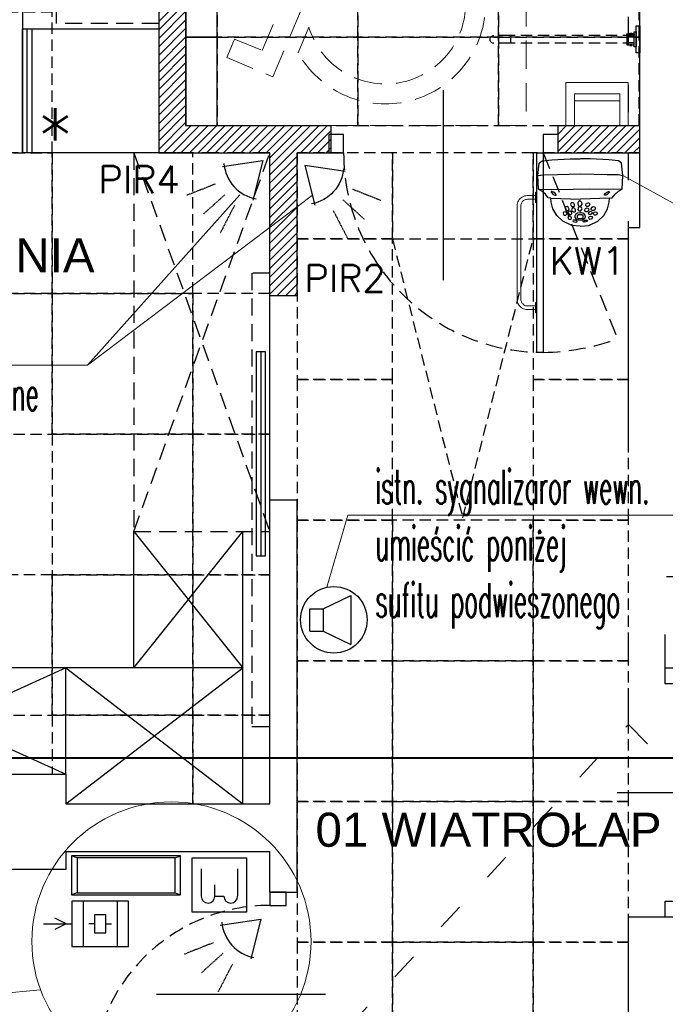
# Model space of a CAD drawing. Header units: millimetres. Extents: x 19325 to 32410, y -4876 to 2807.
# Tile 64 of 72: x 24634 to 24918, y -2916 to -2482. Entities that reach past the tile are written whole.
import ezdxf
from ezdxf import colors
from ezdxf.entities.mleader import LeaderData, LeaderLine
from ezdxf.enums import TextEntityAlignment as Align
from ezdxf.math import Vec2, Vec3

# ---------------------------------------------------------------- set-up
doc = ezdxf.new("R2010")
doc.units = ezdxf.units.MM
for name, pattern in [('ACAD_ISO03W100', [30, 12, -18]), ('DASHED', [0.75, 0.5, -0.25]), ('HIDDEN', [0.375, 0.25, -0.125]), ('VERDECKT', [0.375, 0.25, -0.125])]:
    doc.linetypes.add(name, pattern=pattern)
for name, color, linetype, lineweight in [('.WK_WODA_OPIS', 7, 'Continuous', 13), ('2E_CENTR', 40, 'Continuous', 30), ('2E_POZ', 40, 'Continuous', 30), ('2E_SWIETLOWKI', 40, 'Continuous', 30), ('2E_SYGKOM', 40, 'Continuous', 30), ('A_meble łazienka i kuchnia', 6, 'Continuous', 20), ('Avizio_CCTV', 1, 'Continuous', 30), ('e', 1, 'Continuous', 40)]:
    doc.layers.add(name, color=color, linetype=linetype, lineweight=lineweight)
for name, color, linetype in [('A_cienkL', 30, 'Continuous'), ('A_drzwi', 3, 'Continuous'), ('A_hatch', 8, 'Continuous'), ('A_meble', 6, 'Continuous'), ('A_meble kuchnia lazienka', 6, 'Continuous'), ('A_opis pom', 1, 'Continuous'), ('A_opis stolarki', 3, 'Continuous'), ('A_SC_MUROWANA_DZIAŁOWA', 42, 'Continuous'), ('a_sciany nowe', 2, 'Continuous'), ('A_SUFITY', 2, 'Continuous')]:
    doc.layers.add(name, color=color, linetype=linetype)
doc.styles.add('dar-styl', font='arial.ttf')
doc.styles.add('PITSIMP8', font='pitsimp8')
doc.styles.add('SIMPLEX', font='simplex.shx')
doc.styles.get("Standard").update_dxf_attribs({"font": 'arial.ttf'})
doc.styles.add('WYMIARY', font='romans.shx', dxfattribs={"width": 0.7})

# ---------------------------------------------------------------- blocks, each defined once
blk = doc.blocks.new('2DEL_432')
for p, q in [((-10, 0), (5, 10)), ((4.2, -9.47), (-10, 0)), ((5, -10), (4.3, -9.54))]:
    blk.add_line(p, q)
at = {"linetype": 'VERDECKT'}
for p, q in [((12.61, 6.36), (25.34, 11.14)), ((12.61, 0), (25.34, 0)), ((12.61, -6.36), (25.34, -11.14))]:
    blk.add_line(p, q, dxfattribs=at)
blk.add_arc((-10.42, 0), 17.54, 322.9796, 37.0204)
at = {"linetype": 'ByBlock', "style": 'PITSIMP8', "flags": 9}
for tag, p in [('VOLUMENSTROM', (-0.26, 0.02)), ('BEZEICHNUNG', (-0.26, 0.16)), ('RAUM/GRUPPE', (-0.26, 0.14)), ('DRUCK/-STUFE', (-0.26, 0)), ('POS.NR.G-LV', (-0.26, 0.12)), ('FABRIKAT', (-0.26, 0.1)), ('KENNUNG', (-0.26, 0.06)), ('LEISTUNG', (-0.26, 0.04)), ('TYP', (-0.26, 0.08)), ('SPANNUNG/FREQUENZ', (-0.26, -0.14)), ('TEMPERATUR', (-0.26, -0.08)), ('ANSCHLUSS', (-0.26, -0.02)), ('DREHZAHL', (-0.26, -0.1)), ('SCHUTZART', (-0.26, -0.12)), ('GROESSE', (-0.26, -0.04)), ('GEWICHT', (-0.26, -0.16)), ('DN', (-0.26, -0.06)), ('FREI', (-0.26, -0.18)), ('FREI', (-0.26, -0.2)), ('FREI', (-0.26, -0.22))]:
    blk.add_attdef(tag, text='', height=0.01, dxfattribs=at).set_placement(p, align=Align.MIDDLE)
blk = doc.blocks.new('2DEL_339')
for p, q in [((0, 6.25), (0, 3.12)), ((0, 3.75), (-0.62, 5)), ((0, 3.75), (0.62, 5)), ((-2.5, -3.12), (-2.5, 3.12)), ((-2.5, 3.12), (2.5, 3.12)), ((2.5, 3.12), (2.5, -3.12)), ((-2.5, 1.88), (2.5, 1.88)), ((0, 0.62), (0, 1.25)), ((-1, 0.62), (1, 0.62)), ((-1, -0.62), (-1, 0.62)), ((1, 0.62), (1, -0.62)), ((1, -0.62), (-1, -0.62)), ((0, -0.62), (0, -1.25)), ((-2.5, -1.88), (2.5, -1.88)), ((2.5, -3.12), (-2.5, -3.12))]:
    blk.add_line(p, q)
at = {"linetype": 'ByBlock', "style": 'PITSIMP8', "flags": 9}
for tag, p in [('VOLUMENSTROM', (-0.26, 0.02)), ('BEZEICHNUNG', (-0.26, 0.16)), ('RAUM/GRUPPE', (-0.26, 0.14)), ('DRUCK/-STUFE', (-0.26, 0)), ('POS.NR.G-LV', (-0.26, 0.12)), ('FABRIKAT', (-0.26, 0.1)), ('KENNUNG', (-0.26, 0.06)), ('LEISTUNG', (-0.26, 0.04)), ('TYP', (-0.26, 0.08)), ('SPANNUNG/FREQUENZ', (-0.26, -0.14)), ('TEMPERATUR', (-0.26, -0.08)), ('ANSCHLUSS', (-0.26, -0.02)), ('DREHZAHL', (-0.26, -0.1)), ('SCHUTZART', (-0.26, -0.12)), ('GROESSE', (-0.26, -0.04)), ('GEWICHT', (-0.26, -0.16)), ('DN', (-0.26, -0.06)), ('FREI', (-0.26, -0.18)), ('FREI', (-0.26, -0.2)), ('FREI', (-0.26, -0.22))]:
    blk.add_attdef(tag, text='', height=0.01, dxfattribs=at).set_placement(p, align=Align.MIDDLE)
blk = doc.blocks.new('2DEL1116')
for p, q in [((-0.5, 1), (-0.5, 0)), ((-0.45, 0.95), (-0.5, 1)), ((0.5, 1), (-0.5, 1)), ((0.45, 0.95), (0.5, 1)), ((0.5, 0), (0.5, 1)), ((-0.45, 0.95), (-0.45, 0.05)), ((0.45, 0.95), (-0.45, 0.95)), ((0.45, 0.05), (0.45, 0.95)), ((-0.45, 0.05), (-0.5, 0)), ((-0.5, 0), (0.5, 0)), ((-0.45, 0.05), (0.45, 0.05)), ((0.45, 0.05), (0.5, 0))]:
    blk.add_line(p, q)
at = {"linetype": 'ByBlock', "style": 'PITSIMP8', "flags": 9}
for tag, p in [('RAUM/GRUPPE', (-0.3046, 0.4609)), ('POS.NR.G-LV', (-0.3046, 0.4409)), ('KENNUNG', (-0.3046, 0.3809)), ('LEISTUNG', (-0.3046, 0.3609)), ('FABRIKAT', (-0.3046, 0.4209)), ('TYP', (-0.3046, 0.4009)), ('VOLUMENSTROM', (-0.3046, 0.3409)), ('DRUCK/-STUFE', (-0.3046, 0.3209)), ('ANSCHLUSS', (-0.3046, 0.3009)), ('GROESSE', (-0.3046, 0.2809)), ('SPANNUNG/FREQUENZ', (-0.3046, 0.1809)), ('TEMPERATUR', (-0.3046, 0.2409)), ('SCHUTZART', (-0.3046, 0.2009)), ('DREHZAHL', (-0.3046, 0.2209)), ('DN', (-0.3046, 0.2609)), ('GEWICHT', (-0.3046, 0.1609)), ('FREI', (-0.3046, 0.1409)), ('FREI', (-0.3046, 0.1209)), ('FREI', (-0.3046, 0.1009))]:
    blk.add_attdef(tag, text='', height=0.01, dxfattribs=at).set_placement(p, align=Align.MIDDLE)
blk = doc.blocks.new('2DEL_153')
for p, q in [((-0.833, 0.748), (-0.833, -0.521)), ((0.833, 0.748), (0.833, -0.521)), ((-0.208, -0.521), (-0.208, 0)), ((-0.195, -0.521), (0.208, -0.521))]:
    blk.add_line(p, q)
blk.add_lwpolyline([(-1.25, 1.25), (1.25, 1.25), (1.25, -1.25), (-1.25, -1.25)], close=True)
for centre in [(-0.521, -0.521), (0.521, -0.521)]:
    blk.add_arc(centre, 0.312, 180, 0)
at = {"linetype": 'ByBlock', "style": 'PITSIMP8', "flags": 9}
for tag, p in [('BEZEICHNUNG', (-0.254, 0.572)), ('RAUM/GRUPPE', (-0.254, 0.552)), ('POS.NR.G-LV', (-0.254, 0.532)), ('KENNUNG', (-0.254, 0.472)), ('LEISTUNG', (-0.254, 0.452)), ('FABRIKAT', (-0.254, 0.512)), ('TYP', (-0.254, 0.492)), ('SPANNUNG/FREQUENZ', (-0.254, 0.272)), ('VOLUMENSTROM', (-0.254, 0.432)), ('DRUCK/-STUFE', (-0.254, 0.412)), ('TEMPERATUR', (-0.254, 0.332)), ('ANSCHLUSS', (-0.254, 0.392)), ('SCHUTZART', (-0.254, 0.292)), ('DREHZAHL', (-0.254, 0.312)), ('GROESSE', (-0.254, 0.372)), ('GEWICHT', (-0.254, 0.252)), ('FREI', (-0.254, 0.232)), ('FREI', (-0.254, 0.212)), ('FREI', (-0.254, 0.192)), ('DN', (-0.254, 0.352))]:
    blk.add_attdef(tag, text='', height=0.01, dxfattribs=at).set_placement(p, align=Align.MIDDLE)
blk = doc.blocks.new('mw_niepelnosprawni_symbol_001')
at = {"color": 0, "linetype": 'DASHED', "lineweight": 0, "ltscale": 25}
for p, q in [((-75, 75), (-75, -75)), ((75, 75), (-75, 75)), ((75, -75), (75, 75)), ((-22.61, -10.31), (-27.54, 54.43)), ((-15.94, 18.36), (-17.86, 43.48)), ((-30.71, 9.14), (-31.43, 18.7)), ((15.76, 18.36), (-15.94, 18.36)), ((15.76, 18.36), (15.76, 9.54)), ((15.76, 9.54), (-15.27, 9.54)), ((-14.43, -1.49), (-15.27, 9.54)), ((24.24, -1.49), (-14.43, -1.49)), ((41.38, -41.96), (24.24, -1.49)), ((18.4, -10.31), (-22.61, -10.31)), ((36.68, -53.49), (18.4, -10.31)), ((25.58, -42.9), (20.83, -31.68)), ((53.59, -36.86), (41.38, -41.96)), ((57.03, -44.98), (53.59, -36.86)), ((57.03, -44.98), (36.68, -53.49)), ((-75, -75), (75, -75))]:
    blk.add_line(p, q, dxfattribs=at)
for centre, radius, start, end in [((-16.51, 54.43), 11.03, 262.9906, 180), ((-12.92, -21.34), 44.12, 114.819, 330.7514), ((-12.92, -21.34), 35.29, 120.2681, 342.9591)]:
    blk.add_arc(centre, radius, start, end, dxfattribs=at)
blk = doc.blocks.new('*U42')
at = {"color": 0}
for p, q in [((0, -91.5), (-88, -91.5)), ((-88, -94.5), (-88, -91.5)), ((0, -91.5), (0, -94.5)), ((0, -94.5), (-88, -94.5))]:
    blk.add_line(p, q, dxfattribs=at)
for points in [[(8, -6.5), (8, 0), (0, 0), (0, -6.5)], [(8, -101), (8, -94.5), (0, -94.5), (0, -101)]]:
    blk.add_lwpolyline(points, close=True, dxfattribs=at)
at = {"color": 0, "linetype": 'DASHED', "ltscale": 15}
blk.add_arc((0, -94.5), 88, 90, 178.0464, dxfattribs=at)
at = {"layer": 'A_opis stolarki'}
blk.add_line((-56.09, -50.5), (27.54, -50.5), dxfattribs=at)
at = {"layer": 'A_opis stolarki', "ltscale": 0.5, "style": 'dar-styl'}
blk.add_attdef('ODPORNOŚĆ_OGNIOWA', text='', height=15, rotation=90, dxfattribs=at).set_placement((-55.91, -50.5), align=Align.TOP_CENTER)
blk.add_attdef('SYMBOL_DRZWI1', text='', height=14, dxfattribs=at).set_placement((-16.77, -50.5), align=Align.BOTTOM_CENTER)
blk.add_attdef('SYMBOL_DRZWI2', text='', height=14, dxfattribs=at).set_placement((-16.77, -53.5), align=Align.TOP_CENTER)
blk = doc.blocks.new('uchwyt_wc')
at = {"layer": 'A_meble'}
for p, q in [((-6, 0), (6, 0)), ((-6, -1.5), (-6, 0)), ((6, 0), (6, -1.5)), ((6, -1.5), (-6, -1.5)), ((-3.337, -1.5), (3.337, -1.5)), ((-3.337, -2.417), (-3.337, -1.5)), ((3.337, -2.417), (-3.337, -2.417)), ((-2.737, -3.52), (-2.433, -3.52)), ((-2.737, -4.4), (-2.737, -3.52)), ((-2.433, -2.417), (-1.7, -2.417)), ((-2.433, -5.698), (-2.433, -2.417)), ((-2.433, -3.52), (-2.433, -4.4)), ((-1.7, -2.417), (-1.7, -5.698)), ((-1.4, -5.698), (-1.4, -2.417)), ((1.4, -5.698), (1.4, -2.417)), ((2.434, -2.417), (1.7, -2.417)), ((1.7, -2.417), (1.7, -5.698)), ((2.434, -5.698), (2.434, -2.417)), ((2.737, -3.52), (2.434, -3.52)), ((2.434, -3.52), (2.434, -4.4)), ((2.737, -4.4), (2.737, -3.52)), ((3.337, -1.5), (3.337, -2.417)), ((-2.433, -4.4), (-2.737, -4.4)), ((-1.7, -5.698), (-2.433, -5.698)), ((-1.7, -5.698), (1.7, -5.698)), ((1.7, -5.698), (2.434, -5.698)), ((2.434, -4.4), (2.737, -4.4))]:
    blk.add_line(p, q, dxfattribs=at)
at = {"layer": 'A_meble', "linetype": 'HIDDEN', "ltscale": 20}
for p, q in [((-1.7, -2.417), (-1.7, -56.9)), ((1.7, -2.417), (1.7, -56.9)), ((-1.7, -56.9), (1.7, -56.9)), ((-1.7, -56.9), (-1.7, -64.26703)), ((1.7, -56.9), (1.7, -64.267)), ((-1.67417, -64.5622), (-1.7, -64.267)), ((-1.59748, -64.84843), (-1.67417, -64.5622)), ((-1.47225, -65.11699), (-1.59748, -64.84843)), ((1.59746, -64.84847), (1.47222, -65.11703)), ((1.67417, -64.56222), (1.59746, -64.84847)), ((1.69999, -64.267), (1.67417, -64.56222)), ((-1.30229, -65.35972), (-1.47225, -65.11699)), ((-1.09274, -65.56927), (-1.30229, -65.35972)), ((-0.85001, -65.73924), (-1.09274, -65.56927)), ((-0.58145, -65.86447), (-0.85001, -65.73924)), ((-0.29522, -65.94117), (-0.58145, -65.86447)), ((-0.00003, -65.967), (-0.29522, -65.94117)), ((0.29517, -65.94118), (-0.00003, -65.967)), ((0.58143, -65.86448), (0.29517, -65.94118)), ((0.84999, -65.73925), (0.58143, -65.86448)), ((1.09272, -65.56929), (0.84999, -65.73925)), ((1.30225, -65.35976), (1.09272, -65.56929)), ((1.47222, -65.11703), (1.30225, -65.35976))]:
    blk.add_line(p, q, dxfattribs=at)
blk = doc.blocks.new('*U43')
at = {"color": 0}
for p, q in [((0, -91.5), (-88, -91.5)), ((-88, -94.5), (-88, -91.5)), ((0, -94.5), (-88, -94.5)), ((0, -91.5), (0, -94.5))]:
    blk.add_line(p, q, dxfattribs=at)
for points in [[(8, -6.5), (8, 0), (0, 0), (0, -6.5)], [(8, -101), (8, -94.5), (0, -94.5), (0, -101)]]:
    blk.add_lwpolyline(points, close=True, dxfattribs=at)
at = {"color": 0, "linetype": 'DASHED', "ltscale": 15}
blk.add_arc((0, -94.5), 88, 90, 178.0464, dxfattribs=at)
at = {"layer": 'A_opis stolarki'}
blk.add_line((-56.09, -50.5), (27.54, -50.5), dxfattribs=at)
at = {"layer": 'A_opis stolarki', "ltscale": 0.5, "style": 'dar-styl'}
blk.add_attdef('ODPORNOŚĆ_OGNIOWA', text='', height=15, rotation=90, dxfattribs=at).set_placement((-55.91, -50.5), align=Align.TOP_CENTER)
blk.add_attdef('SYMBOL_DRZWI1', text='', height=14, dxfattribs=at).set_placement((-16.77, -50.5), align=Align.BOTTOM_CENTER)
blk.add_attdef('SYMBOL_DRZWI2', text='', height=14, dxfattribs=at).set_placement((-16.77, -53.5), align=Align.TOP_CENTER)
blk = doc.blocks.new('*U44')
at = {"color": 0}
for p, q in [((-28.55, -91.5), (-28.55, -94.5)), ((-28.55, -91.5), (59.45, -91.5)), ((59.45, -94.5), (59.45, -91.5)), ((-28.55, -94.5), (59.45, -94.5))]:
    blk.add_line(p, q, dxfattribs=at)
for points in [[(-36.55, -6.5), (-36.55, 0), (-28.55, 0), (-28.55, -6.5)], [(-36.55, -101), (-36.55, -94.5), (-28.55, -94.5), (-28.55, -101)]]:
    blk.add_lwpolyline(points, close=True, dxfattribs=at)
at = {"color": 0, "linetype": 'DASHED', "ltscale": 15}
blk.add_arc((-28.55, -94.5), 88, 1.9536, 90, dxfattribs=at)
at = {"layer": 'A_opis stolarki'}
blk.add_line((-56.09, -50.5), (27.54, -50.5), dxfattribs=at)
at = {"layer": 'A_opis stolarki', "ltscale": 0.5, "style": 'dar-styl', "text_generation_flag": 2}
blk.add_attdef('ODPORNOŚĆ_OGNIOWA', text='', height=15, rotation=270, dxfattribs=at).set_placement((27.36, -50.5), align=Align.TOP_CENTER)
at = {"layer": 'A_opis stolarki', "ltscale": 0.5, "style": 'dar-styl'}
blk.add_attdef('SYMBOL_DRZWI1', text='', height=14, dxfattribs=at).set_placement((-16.77, -50.5), align=Align.BOTTOM_CENTER)
blk.add_attdef('SYMBOL_DRZWI2', text='', height=14, dxfattribs=at).set_placement((-16.77, -53.5), align=Align.TOP_CENTER)
blk = doc.blocks.new('_None')
blk = doc.blocks.new('2DEL_158')
for p, q in [((-0.668, 1.021), (1.875, 2.25)), ((1.875, 2.25), (1.875, -2.25)), ((-1.875, -1.021), (-1.875, 1.021)), ((-1.875, 1.021), (-0.668, 1.021)), ((-0.668, 1.021), (-0.668, -1.021)), ((-1.875, -1.021), (-0.668, -1.021)), ((-0.668, -1.021), (1.875, -2.25))]:
    blk.add_line(p, q)
at = {"linetype": 'ByBlock', "style": 'PITSIMP8', "flags": 9}
for tag, p in [('VOLUMENSTROM', (-1.512, 0.021)), ('RAUM/GRUPPE', (-1.512, 0.141)), ('DRUCK/-STUFE', (-1.512, 0.001)), ('BEZEICHNUNG', (-1.512, 0.161)), ('POS.NR.G-LV', (-1.512, 0.121)), ('KENNUNG', (-1.512, 0.061)), ('LEISTUNG', (-1.512, 0.041)), ('FABRIKAT', (-1.512, 0.101)), ('TYP', (-1.512, 0.081)), ('SPANNUNG/FREQUENZ', (-1.512, -0.139)), ('TEMPERATUR', (-1.512, -0.079)), ('ANSCHLUSS', (-1.512, -0.019)), ('SCHUTZART', (-1.512, -0.119)), ('DREHZAHL', (-1.512, -0.099)), ('GROESSE', (-1.512, -0.039)), ('GEWICHT', (-1.512, -0.159)), ('FREI', (-1.512, -0.179)), ('FREI', (-1.512, -0.199)), ('FREI', (-1.512, -0.219)), ('DN', (-1.512, -0.059))]:
    blk.add_attdef(tag, text='', height=0.01, dxfattribs=at).set_placement(p, align=Align.MIDDLE)
blk = doc.blocks.new('AAT_KOPUŁA')
at = {"color": 1}
for points in [[(-8.22, -11.04), (-9, -10.93), (-9.78, -9.91), (-10.75, -9.07), (-11.75, -8.52), (-11.93, -4.64), (-11.53, -1.23), (-10.72, -0.54), (-8.02, -0.23), (-2.86, 0), (-0.04, 0)], [(8.18, -11.04), (8.95, -10.93), (9.73, -9.91), (10.71, -9.07), (11.71, -8.52), (11.89, -4.64), (11.49, -1.23), (10.67, -0.54), (7.97, -0.23), (2.82, 0), (0, 0)], [(-11.93, -4.64), (-10.42, -4.44), (-6.36, -4.33), (0.12, -4.2), (7.54, -4.33), (10.62, -4.41), (11.89, -4.64)], [(-11.75, -8.52), (-6.7, -8.53), (2.62, -8.43), (11.71, -8.52)], [(-0.05, -18.85), (-2.38, -18.67), (-4.9, -17.44), (-6.62, -15.88), (-7.66, -14.01), (-8.14, -12.14), (-8.22, -11.04), (-0.04, -11.24)], [(0.01, -18.85), (2.34, -18.67), (4.85, -17.44), (6.58, -15.88), (7.62, -14.01), (8.1, -12.14), (8.18, -11.04), (0, -11.24)]]:
    blk.add_lwpolyline(points, dxfattribs=at)
for points in [[(-8.01, -9.54), (-7.57, -9.95), (-7.16, -10.2), (-6.8, -10.17), (-6.79, -9.93), (-7.09, -9.56), (-7.5, -9.29), (-7.95, -9.14), (-8.14, -9.15), (-8.19, -9.28), (-8.1, -9.44)], [(7.96, -9.54), (7.52, -9.95), (7.12, -10.2), (6.76, -10.17), (6.75, -9.93), (7.04, -9.56), (7.46, -9.29), (7.9, -9.14), (8.09, -9.15), (8.15, -9.28), (8.06, -9.44)], [(-3.18, -13.85), (-3.41, -13.5), (-3.71, -13.36), (-4.14, -13.45), (-4.29, -13.85), (-4.15, -14.27), (-3.88, -14.44), (-3.44, -14.44), (-3.2, -14.23), (-3.15, -14.01)], [(-1.64, -12.74), (-1.87, -12.4), (-2.18, -12.26), (-2.6, -12.35), (-2.75, -12.75), (-2.61, -13.17), (-2.34, -13.34), (-1.9, -13.34), (-1.66, -13.13), (-1.61, -12.9)], [(-1.35, -14.22), (-1.58, -13.87), (-1.88, -13.73), (-2.31, -13.82), (-2.46, -14.23), (-2.32, -14.64), (-2.05, -14.81), (-1.61, -14.81), (-1.37, -14.6), (-1.32, -14.38)], [(-0.16, -11.79), (-0.44, -11.92), (-0.66, -12.24), (-0.73, -12.53), (-0.65, -12.92), (-0.47, -13.15), (-0.12, -13.25), (0.27, -13.11), (0.47, -12.65), (0.44, -12.25), (0.26, -12.02), (0.06, -11.81)], [(-0.12, -13.41), (-0.49, -13.53), (-0.61, -13.76), (-0.68, -14.17), (-0.52, -14.45), (-0.26, -14.55), (0.18, -14.53), (0.42, -14.2), (0.47, -13.96), (0.29, -13.62), (0.11, -13.48)], [(1.24, -14.22), (1.47, -13.87), (1.78, -13.73), (2.2, -13.82), (2.36, -14.23), (2.22, -14.64), (1.94, -14.81), (1.5, -14.81), (1.26, -14.6), (1.22, -14.38)], [(1.53, -12.74), (1.76, -12.4), (2.07, -12.26), (2.49, -12.35), (2.65, -12.75), (2.51, -13.17), (2.23, -13.34), (1.79, -13.34), (1.55, -13.13), (1.51, -12.9)], [(3.07, -13.85), (3.3, -13.5), (3.61, -13.36), (4.03, -13.45), (4.19, -13.85), (4.05, -14.27), (3.77, -14.44), (3.33, -14.44), (3.09, -14.23), (3.05, -14.01)], [(-3.78, -15.29), (-3.95, -14.93), (-4.25, -14.79), (-4.68, -14.88), (-4.81, -15.22), (-4.69, -15.53), (-4.45, -15.72), (-4.04, -15.72), (-3.87, -15.61), (-3.77, -15.41)], [(-2.45, -16.49), (-2.62, -16.14), (-2.92, -16), (-3.35, -16.09), (-3.48, -16.42), (-3.36, -16.74), (-3.12, -16.92), (-2.71, -16.93), (-2.54, -16.81), (-2.44, -16.61)], [(-2.37, -15.16), (-2.53, -14.81), (-2.84, -14.67), (-3.26, -14.76), (-3.39, -15.09), (-3.27, -15.41), (-3.03, -15.59), (-2.63, -15.6), (-2.46, -15.48), (-2.36, -15.28)], [(-0.12, -15.1), (-0.81, -15.21), (-1.32, -15.6), (-1.56, -15.96), (-1.58, -16.45), (-1.21, -16.85), (-0.57, -17.09), (-0.08, -17.13), (0.56, -17.04), (1.21, -16.62), (1.45, -16.19), (1.38, -15.8), (0.93, -15.33), (0.26, -15.14)], [(0, -15.66), (-0.48, -15.71), (-0.87, -15.94), (-0.92, -16.2), (-0.86, -16.5), (-0.56, -16.69), (-0.14, -16.73), (0.46, -16.65), (0.79, -16.37), (0.81, -15.97), (0.42, -15.7)], [(2.26, -15.16), (2.43, -14.81), (2.73, -14.67), (3.16, -14.76), (3.29, -15.09), (3.17, -15.41), (2.93, -15.59), (2.52, -15.6), (2.35, -15.48), (2.25, -15.28)], [(2.34, -16.49), (2.51, -16.14), (2.82, -16), (3.24, -16.09), (3.37, -16.42), (3.25, -16.74), (3.01, -16.92), (2.61, -16.93), (2.43, -16.81), (2.33, -16.61)], [(3.67, -15.29), (3.84, -14.93), (4.15, -14.79), (4.57, -14.88), (4.7, -15.22), (4.58, -15.53), (4.34, -15.72), (3.94, -15.72), (3.77, -15.61), (3.67, -15.41)], [(-1.34, -17.2), (-1.62, -17.14), (-2.01, -17.17), (-2.14, -17.32), (-2.03, -17.5), (-1.68, -17.65), (-1.27, -17.71), (-0.93, -17.63), (-0.89, -17.47), (-1.06, -17.33)], [(1.24, -17.2), (1.51, -17.14), (1.91, -17.17), (2.04, -17.32), (1.92, -17.5), (1.57, -17.65), (1.16, -17.71), (0.83, -17.63), (0.79, -17.47), (0.95, -17.33)]]:
    blk.add_lwpolyline(points, close=True, dxfattribs=at)

msp = doc.modelspace()

# ---------------------------------------------------------------- hatches: boundary and pattern name
at = {"layer": 'A_hatch'}
h = msp.add_hatch(dxfattribs=at)
h.set_pattern_fill('COMMON_BRICK', color=256)
h.set_pattern_definition([(45, (131199.3082, 2678.9846), (-1.88090404, 1.88090404), [])])
h.paths.add_polyline_path([(24461.95, -3051.21), (24461.95, -3039.21), (24551.95, -3039.21), (24551.95, -2964.21), (24743.95, -2964.21), (24743.95, -2976.21), (24563.95, -2976.21), (24563.95, -3051.21)])
h.paths.add_polyline_path([(24694.95, -2303.2), (24694.95, -2540.2), (24743.95, -2540.2), (24743.95, -2603.2), (24755.95, -2603.2), (24755.95, -2540.2), (24770.95, -2540.2), (24770.95, -2528.2), (24706.95, -2528.2), (24706.95, -2406.2), (24706.95, -2406.2), (24706.95, -2303.2)])
h.paths.add_polyline_path([(24626.95, -2278.2), (24626.95, -2303.2), (24716.95, -2303.2), (24716.95, -2278.2)])
h.paths.add_polyline_path([(24870.95, -2540.2), (24870.95, -2528.2), (24906.95, -2528.2), (24906.95, -2540.2)])

# ---------------------------------------------------------------- linework, layer by layer
at = {"layer": 'A_drzwi'}
for p, q in [((24739.95, -2627.9), (24739.95, -2717.9)), ((24918.24, -2767.2), (24918.24, -2734.28))]:
    msp.add_line(p, q, dxfattribs=at)
at = {"layer": 'A_drzwi', "linetype": 'DASHED', "ltscale": 15}
msp.add_lwpolyline([(24864.45, -2540.2), (24897.19, -2622.24, -0.081086), (24864.45, -2628.2, 1.192591)], format="xyb", dxfattribs=at)
msp.add_lwpolyline([(24743.95, -2593.2), (24735.95, -2593.2), (24735.95, -2793.2), (24743.95, -2793.2)], close=True, dxfattribs=at)
at = {"layer": 'A_drzwi'}
msp.add_lwpolyline([(24741.95, -2627.9), (24737.95, -2627.9), (24737.95, -2717.9), (24741.95, -2717.9)], close=True, dxfattribs=at)
at = {"layer": 'A_meble', "linetype": 'DASHED', "ltscale": 15}
msp.add_lwpolyline([(24694.95, -2483.2), (24649.95, -2483.2), (24649.95, -2423.2), (24694.95, -2423.2)], close=True, dxfattribs=at)
at = {"layer": 'A_meble', "ltscale": 12}
msp.add_lwpolyline([(24694.95, -2540.2), (24634.95, -2540.2), (24634.95, -2485.5), (24694.95, -2485.5)], close=True, dxfattribs=at)
at = {"layer": 'A_meble'}
msp.add_lwpolyline([(24636.95, -2540.2), (24636.95, -2485.5), (24638.95, -2485.5), (24638.95, -2540.2)], close=True, dxfattribs=at)
at = {"layer": 'A_meble kuchnia lazienka'}
for p, q in [((24731.95, -2767.2), (24461.95, -2767.2)), ((24653.95, -2767.2), (24550.95, -2814.2)), ((24550.95, -2767.2), (24653.95, -2814.2)), ((24653.95, -2814.2), (24653.95, -2767.2)), ((24653.95, -2767.2), (24731.95, -2827.2)), ((24653.95, -2827.2), (24731.95, -2767.2))]:
    msp.add_line(p, q, dxfattribs=at)
for points in [[(24694.95, -2363.2), (24634.95, -2363.2), (24634.95, -2540.2)], [(24694.95, -2540.2), (24634.95, -2540.2)]]:
    msp.add_lwpolyline(points, dxfattribs=at)
at = {"layer": 'A_meble łazienka i kuchnia'}
for p, q in [((24878.15, -2517.23), (24898.15, -2517.23)), ((24861.45, -2557.47), (24861.45, -2562.33)), ((24861.05, -2561.85), (24861.09, -2561.82)), ((24861.45, -2562.33), (24861.45, -2606.07)), ((24861.45, -2606.07), (24861.45, -2610.93))]:
    msp.add_line(p, q, dxfattribs=at)
for points in [[(24901.93, -2509.2), (24874.38, -2509.2), (24874.38, -2528.2), (24901.93, -2528.2)], [(24898.15, -2514.2), (24878.15, -2514.2), (24878.15, -2528.2), (24898.15, -2528.2)]]:
    msp.add_lwpolyline(points, close=True, dxfattribs=at)
for points in [[(24861.05, -2559.09), (24857.37, -2559.09), (24856.82, -2559.13), (24856.25, -2559.24), (24855.69, -2559.43), (24855.17, -2559.69), (24854.69, -2560.01), (24854.25, -2560.4), (24853.86, -2560.84), (24853.54, -2561.32), (24853.28, -2561.84), (24853.1, -2562.4), (24852.98, -2562.97), (24852.95, -2563.52), (24852.95, -2604.89), (24852.98, -2605.44), (24853.1, -2606.01), (24853.28, -2606.57), (24853.54, -2607.09), (24853.86, -2607.57), (24854.25, -2608.01), (24854.69, -2608.4), (24855.17, -2608.72), (24855.69, -2608.98), (24856.25, -2609.16), (24856.82, -2609.28), (24857.37, -2609.31), (24861.05, -2609.31)], [(24861.05, -2560.71), (24857.43, -2560.71), (24857.03, -2560.74), (24856.67, -2560.81), (24856.32, -2560.93), (24855.98, -2561.1), (24855.68, -2561.3), (24855.4, -2561.55), (24855.15, -2561.82), (24854.95, -2562.13), (24854.78, -2562.47), (24854.66, -2562.82), (24854.59, -2563.18), (24854.57, -2563.58), (24854.57, -2604.83), (24854.59, -2605.23), (24854.66, -2605.59), (24854.78, -2605.94), (24854.95, -2606.28), (24855.15, -2606.58), (24855.4, -2606.86), (24855.68, -2607.11), (24855.98, -2607.31), (24856.32, -2607.48), (24856.67, -2607.6), (24857.03, -2607.67), (24857.43, -2607.69), (24861.05, -2607.69)], [(24861.45, -2562.33), (24861.05, -2562.09), (24861.05, -2561.85), (24861.05, -2560.71), (24861.05, -2559.09), (24861.05, -2557.72), (24861.45, -2557.47)], [(24861.45, -2606.07), (24861.05, -2606.32), (24861.05, -2607.69), (24861.05, -2609.31), (24861.05, -2610.69), (24861.45, -2610.93)]]:
    msp.add_lwpolyline(points, dxfattribs=at)
at = {"layer": 'A_SC_MUROWANA_DZIAŁOWA', "linetype": 'ACAD_ISO03W100'}
for p, q in [((24901.95, -2792.29), (24901.95, -2164.87)), ((24350.99, -3388.14), (24901.95, -2792.29)), ((24901.95, -2792.29), (25498.31, -3388.14))]:
    msp.add_line(p, q, dxfattribs=at)
at = {"layer": 'A_SC_MUROWANA_DZIAŁOWA'}
for p, q in [((24901.95, -2573.2), (24906.95, -2573.2)), ((24743.95, -2693.2), (24755.95, -2693.2)), ((24926.95, -2727.2), (24901.95, -2727.2)), ((24653.95, -2848.2), (24653.95, -2856.2)), ((24653.95, -2856.2), (24550.95, -2856.2)), ((24926.95, -2877.2), (24901.95, -2877.2))]:
    msp.add_line(p, q, dxfattribs=at)
for points in [[(24906.95, -2573.2), (24906.95, -2315.2)], [(24901.95, -2727.2), (24901.95, -2573.2)], [(24743.95, -2827.2), (24743.95, -2693.2)], [(24755.95, -2866.2), (24755.95, -2693.2)], [(24611.95, -2814.2), (24653.95, -2814.2)], [(24653.95, -2814.2), (24653.95, -2827.2)], [(24653.95, -2827.2), (24743.95, -2827.2)], [(24653.95, -2848.2), (24743.95, -2848.2)], [(24743.95, -2866.2), (24743.95, -2848.2)], [(24743.95, -2866.2), (24755.95, -2866.2)], [(24901.95, -2976.2), (24901.95, -2877.2)]]:
    msp.add_lwpolyline(points, dxfattribs=at)
at = {"layer": 'a_sciany nowe'}
for p, q in [((24770.95, -2540.2), (24770.95, -2528.2)), ((24870.95, -2540.2), (24870.95, -2528.2)), ((24906.95, -2540.2), (24906.95, -2528.2)), ((24743.95, -2603.2), (24743.95, -2540.2)), ((24755.95, -2603.2), (24755.95, -2540.2)), ((24755.95, -2603.2), (24743.95, -2603.2))]:
    msp.add_line(p, q, dxfattribs=at)
for points in [[(24706.95, -2303.2), (24694.95, -2303.2), (24694.95, -2540.2), (24743.95, -2540.2)], [(24706.95, -2303.2), (24706.95, -2303.2), (24706.95, -2528.2), (24770.95, -2528.2)], [(24870.95, -2528.2), (24906.95, -2528.2)], [(24755.95, -2540.2), (24770.95, -2540.2)], [(24870.95, -2540.2), (24906.95, -2540.2)]]:
    msp.add_lwpolyline(points, dxfattribs=at)
at = {"layer": 'A_SUFITY', "color": 3}
for points in [[(24706.72, -2489.2), (24720.72, -2489.2), (24720.72, -2427.2), (24706.72, -2427.2)], [(24706.72, -2528.2), (24720.72, -2528.2), (24720.72, -2489.2), (24706.72, -2489.2)]]:
    msp.add_lwpolyline(points, close=True, dxfattribs=at)
at = {"layer": 'A_SUFITY', "color": 3, "linetype": 'HIDDEN', "ltscale": 20}
for points in [[(24720.72, -2489.2), (24782.72, -2489.2), (24782.72, -2427.2), (24720.72, -2427.2)], [(24782.72, -2489.2), (24844.72, -2489.2), (24844.72, -2427.2), (24782.72, -2427.2)], [(24844.72, -2489.2), (24906.72, -2489.2), (24906.72, -2427.2), (24844.72, -2427.2)], [(24585.95, -2540.2), (24647.95, -2540.2), (24647.95, -2478.2), (24585.95, -2478.2)], [(24720.72, -2528.2), (24782.72, -2528.2), (24782.72, -2489.2), (24720.72, -2489.2)], [(24782.72, -2528.2), (24844.72, -2528.2), (24844.72, -2489.2), (24782.72, -2489.2)], [(24844.72, -2528.2), (24906.72, -2528.2), (24906.72, -2489.2), (24844.72, -2489.2)], [(24755.95, -2578.2), (24797.95, -2578.2), (24797.95, -2540.2), (24755.95, -2540.2)], [(24797.95, -2578.2), (24859.95, -2578.2), (24859.95, -2540.2), (24797.95, -2540.2)], [(24755.95, -2640.2), (24797.95, -2640.2), (24797.95, -2578.2), (24755.95, -2578.2)], [(24585.95, -2788.2), (24647.95, -2788.2), (24647.95, -2726.2), (24585.95, -2726.2)], [(24647.95, -2788.2), (24709.95, -2788.2), (24709.95, -2726.2), (24647.95, -2726.2)], [(24709.95, -2788.2), (24743.95, -2788.2), (24743.95, -2726.2), (24709.95, -2726.2)], [(24709.95, -2827.2), (24743.95, -2827.2), (24743.95, -2788.2), (24709.95, -2788.2)], [(24755.95, -2950.2), (24797.95, -2950.2), (24797.95, -2888.2), (24755.95, -2888.2)], [(24797.95, -2950.2), (24859.95, -2950.2), (24859.95, -2888.2), (24797.95, -2888.2)], [(24859.95, -2950.2), (24901.95, -2950.2), (24901.95, -2888.2), (24859.95, -2888.2)]]:
    msp.add_lwpolyline(points, close=True, dxfattribs=at)
msp.add_lwpolyline([(24653.95, -2827.2), (24709.95, -2827.2), (24709.95, -2788.2), (24647.95, -2788.2), (24647.95, -2814.2)], dxfattribs=at)

# ---------------------------------------------------------------- block references
at = {"layer": '2E_CENTR', "xscale": -4, "yscale": 4, "zscale": 4, "rotation": 90}
msp.add_blockref('2DEL_339', (24669.1, -2880.13), dxfattribs=at)
at = {"layer": '2E_POZ', "xscale": 9.6, "yscale": 9.6, "zscale": 9.6}
msp.add_blockref('2DEL_153', (24721.69, -2863.01), dxfattribs=at)
at = {"layer": '2E_SWIETLOWKI', "xscale": 48, "yscale": 17.25, "zscale": 48}
msp.add_blockref('2DEL1116', (24680.52, -2867.39), dxfattribs=at)
at = {"layer": '2E_SYGKOM', "rotation": 222.1056480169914}
for p in [(24733.4, -2550.28, 0), (24732.49, -2884.8, 0)]:
    msp.add_blockref('2DEL_432', p, dxfattribs=at)
at = {"layer": '2E_SYGKOM', "xscale": -1, "rotation": 137.8943519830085}
msp.add_blockref('2DEL_432', (24766.76, -2552.47), dxfattribs=at)
at = {"layer": 'A_drzwi', "rotation": 90.00000000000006}
msp.add_blockref('*U43', (24769.95, -2540.2), dxfattribs=at)
at = {"layer": 'A_drzwi'}
for name, p, xscale, yscale, zscale in [('*U44', (24958.04, -2767.2), 1.089108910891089, 1.089108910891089, 1.089108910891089), ('*U42', (24743.95, -2866.2), 0.8910781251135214, 0.8910781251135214, 0.8910781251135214)]:
    msp.add_blockref(name, p, dxfattribs=dict(at, xscale=xscale, yscale=yscale, zscale=zscale))
at = {"layer": 'A_hatch', "ltscale": 12, "xscale": -1}
msp.add_blockref('mw_niepelnosprawni_symbol_001', (24781.95, -2453.2), dxfattribs=at)
at = {"layer": 'A_meble łazienka i kuchnia', "rotation": 270.0000000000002}
msp.add_blockref('uchwyt_wc', (24906.95, -2490.2), dxfattribs=at)

# ---------------------------------------------------------------- texts
at = {"layer": 'A_meble', "ltscale": 12, "style": 'SIMPLEX'}
msp.add_text('*', height=25, rotation=180, dxfattribs=at).set_placement((24657.91, -2509.78))
at = {"layer": 'A_opis pom'}
for s, p in [('04 KUCHNIA', (24543.25, -2592.94)), ('01 WIATROŁAP', (24764.05, -2846.15))]:
    msp.add_text(s, height=15, dxfattribs=at).set_placement(p)
at = {"layer": 'e', "style": 'SIMPLEX'}
msp.add_text('PIR2', height=11.97, dxfattribs=at).set_placement((24759.1, -2601.52, 1.04))

# ---------------------------------------------------------------- next in the draw order: leaders
at = {"layer": '.WK_WODA_OPIS'}
ml = msp.add_multileader_mtext('Standard', dxfattribs=at)
ml.set_content('{\\W0.5;kamera wewn. \\Pistn. przeniesiona}', color=256, style='WYMIARY')
ml.set_leader_properties(linetype='ByLayer', lineweight=-1)
ml.set_arrow_properties(name='NONE')
ml.build(insert=Vec2(0, 0))
ml.multileader.update_dxf_attribs({"text_left_attachment_type": 6, "text_right_attachment_type": 6, "text_top_attachment_type": 0, "text_bottom_attachment_type": 0, "dogleg_length": 86.36, "arrow_head_size": 5})
ctx = ml.context
ctx.base_point, ctx.char_height, ctx.arrow_head_size, ctx.landing_gap_size, ctx.plane_origin = Vec3(24954.84, -2574.74, 3941.31), 15, 5, 1.25, Vec3(-851352.03, 6520107.95, 3941.31)
ctx.left_attachment, ctx.right_attachment = 6, 6
notes = []
notes.append((ctx, [(1, (1, 1, 0), (24944.04, -2574.74, 3941.31), (1, 0), 10.8, [(0, [(24899.52, -2550.19, 3941.31)], 256, [])])]))
ctx.mtext.insert, ctx.mtext.line_spacing_style = Vec3(24956.09, -2554.74, 3941.31), 2
ctx.mtext.has_bg_fill, ctx.mtext.bg_color, ctx.mtext.bg_scale_factor, ctx.mtext.bg_transparency, ctx.mtext.use_window_bg_color = 1, -1027028792, 1.5, 0, 1
ml = msp.add_multileader_mtext('Standard', dxfattribs=at)
ml.set_content('{\\W0.5;czujki PIR\\Pistn. przeniesione}', color=256, style='WYMIARY')
ml.set_leader_properties(linetype='ByLayer', lineweight=-1)
ml.set_arrow_properties(name='NONE')
ml.build(insert=Vec2(0, 0))
ml.multileader.update_dxf_attribs({"text_left_attachment_type": 6, "text_right_attachment_type": 6, "text_top_attachment_type": 0, "text_bottom_attachment_type": 0, "dogleg_length": 86.36, "arrow_head_size": 5})
ctx = ml.context
ctx.base_point, ctx.char_height, ctx.arrow_head_size, ctx.landing_gap_size, ctx.plane_origin = Vec3(24552.39, -2633.79, 0), 15, 5, 1.25, Vec3(-851697.28, 6519953.8, 0)
ctx.left_attachment, ctx.right_attachment = 6, 6
notes.append((ctx, [(0, (1, 1, 0), (24663.55, -2633.79, 0), (-1, 0), 10.8, [(0, [(24730.71, -2558.77, 0)], 256, [])])]))
ctx.mtext.insert, ctx.mtext.line_spacing_style = Vec3(24553.64, -2613.79, 0), 2
ctx.mtext.has_bg_fill, ctx.mtext.bg_color, ctx.mtext.bg_scale_factor, ctx.mtext.bg_transparency, ctx.mtext.use_window_bg_color = 1, -1027028792, 1.5, 0, 1
ml = msp.add_multileader_mtext('Standard', dxfattribs=at)
ml.set_content('{\\W0.5;istn. sygnalizaror wewn.\\Pumieścić poniżej \\Psufitu podwieszonego}', color=256, style='WYMIARY')
ml.set_leader_properties(linetype='ByLayer', lineweight=-1)
ml.set_arrow_properties(name='NONE')
ml.build(insert=Vec2(0, 0))
ml.multileader.update_dxf_attribs({"text_left_attachment_type": 6, "text_right_attachment_type": 6, "text_top_attachment_type": 0, "text_bottom_attachment_type": 0, "dogleg_length": 86.36, "arrow_head_size": 5})
ctx = ml.context
ctx.base_point, ctx.char_height, ctx.arrow_head_size, ctx.landing_gap_size, ctx.plane_origin = Vec3(24789.13, -2699.95), 15, 5, 1.25, Vec3(-851524.6, 6519887.64)
ctx.left_attachment, ctx.right_attachment = 6, 6
notes.append((ctx, [(1, (1, 1, 0), (24778.33, -2699.95), (1, 0), 10.8, [(0, [(24769.09, -2731.77)], 256, [])])]))
ctx.mtext.insert, ctx.mtext.line_spacing_style = Vec3(24790.38, -2679.95), 2
ctx.mtext.has_bg_fill, ctx.mtext.bg_color, ctx.mtext.bg_scale_factor, ctx.mtext.bg_transparency, ctx.mtext.use_window_bg_color = 1, -1027028792, 1.5, 0, 1
ml = msp.add_multileader_mtext('Standard', dxfattribs=at)
ml.set_content('{\\W0.5;centrala alarmowa CA \\Pmodem GPS, \\Pczujki PIR; COD; CZS\\Pistn.}', color=256, style='WYMIARY')
ml.set_leader_properties(linetype='ByLayer', lineweight=-1)
ml.set_arrow_properties(name='NONE')
ml.build(insert=Vec2(0, 0))
ml.multileader.update_dxf_attribs({"text_left_attachment_type": 6, "text_right_attachment_type": 6, "text_top_attachment_type": 0, "text_bottom_attachment_type": 0, "dogleg_length": 86.36, "arrow_head_size": 5})
ctx = ml.context
ctx.base_point, ctx.char_height, ctx.arrow_head_size, ctx.landing_gap_size, ctx.plane_origin = Vec3(24187.71, -2938.81, 3941.31), 15, 5, 1.25, Vec3(-852127.43, 6519633.41, 3941.31)
ctx.left_attachment, ctx.right_attachment = 6, 6
notes.append((ctx, [(0, (1, 1, 0), (24326.72, -2938.81, 3941.31), (-1, 0), 10.8, [(0, [(24642.84, -2909.2, 3941.31)], 256, [])])]))
ctx.mtext.insert, ctx.mtext.line_spacing_style = Vec3(24188.96, -2920.81, 3941.31), 2
ctx.mtext.has_bg_fill, ctx.mtext.bg_color, ctx.mtext.bg_scale_factor, ctx.mtext.bg_transparency, ctx.mtext.use_window_bg_color = 1, -1027028792, 1.5, 0, 1
for ctx, leaders in notes:
    for number, flags, end, landing, length, lines in leaders:
        leader = LeaderData()
        leader.index, (leader.has_last_leader_line, leader.has_dogleg_vector, leader.attachment_direction) = number, flags
        leader.last_leader_point, leader.dogleg_vector, leader.dogleg_length = Vec3(end), Vec3(landing), length
        for number, points, colour, breaks in lines:
            line = LeaderLine()
            line.index, line.vertices, line.color, line.breaks = number, Vec3.list(points), colors.encode_raw_color(colour), breaks
            leader.lines.append(line)
        ctx.leaders.append(leader)

# ---------------------------------------------------------------- next in the draw order: linework, layer by layer
msp.add_line((24762.66, -2558.87), (24663.55, -2633.79, 0), dxfattribs=at)
msp.add_circle((24700.56, -2887.91), 61.52, dxfattribs=at)
at = {"layer": '2E_SYGKOM'}
msp.add_circle((24772.14, -2746.09), 14.65, dxfattribs=at)
at = {"layer": 'A_cienkL', "linetype": 'DASHED', "ltscale": 10}
msp.add_lwpolyline([(24797.95, -2578.2), (24828.95, -2701.2), (24859.95, -2578.2)], dxfattribs=at)
at = {"layer": 'A_meble', "linetype": 'DASHED', "ltscale": 15}
for p, q in [((24683.95, -2707.2), (24743.95, -2540.2)), ((24683.95, -2540.2), (24743.95, -2707.2))]:
    msp.add_line(p, q, dxfattribs=at)
msp.add_lwpolyline([(24683.95, -2707.2), (24743.95, -2707.2), (24743.95, -2540.2), (24683.95, -2540.2)], close=True, dxfattribs=at)
at = {"layer": 'A_meble kuchnia lazienka'}
for p, q in [((24683.95, -2767.2), (24731.95, -2707.2)), ((24683.95, -2707.2), (24731.95, -2767.2)), ((24731.95, -2827.2), (24731.95, -2707.2))]:
    msp.add_line(p, q, dxfattribs=at)
msp.add_lwpolyline([(24683.95, -2767.2), (24683.95, -2707.2)], dxfattribs=at)
at = {"layer": 'A_SC_MUROWANA_DZIAŁOWA', "color": 2, "lineweight": 40}
msp.add_lwpolyline([(24472.78, -2850.29), (24472.78, -2806.94), (24933.05, -2806.94), (24933.05, -2315.25), (25229.76, -2315.25)], dxfattribs=at)
at = {"layer": 'A_SUFITY', "color": 3, "linetype": 'HIDDEN', "ltscale": 20}
for points in [[(24585.95, -2602.2), (24647.95, -2602.2), (24647.95, -2540.2), (24585.95, -2540.2)], [(24647.95, -2602.2), (24709.95, -2602.2), (24709.95, -2540.2), (24647.95, -2540.2)], [(24859.95, -2578.2), (24901.95, -2578.2), (24901.95, -2573.2), (24906.95, -2573.2), (24906.95, -2540.2), (24859.95, -2540.2)], [(24859.95, -2640.2), (24901.95, -2640.2), (24901.95, -2578.2), (24859.95, -2578.2)], [(24585.95, -2664.2), (24647.95, -2664.2), (24647.95, -2602.2), (24585.95, -2602.2)], [(24647.95, -2664.2), (24709.95, -2664.2), (24709.95, -2602.2), (24647.95, -2602.2)], [(24709.95, -2664.2), (24743.95, -2664.2), (24743.95, -2602.2), (24709.95, -2602.2)], [(24755.95, -2702.2), (24797.95, -2702.2), (24797.95, -2640.2), (24755.95, -2640.2)], [(24859.95, -2702.2), (24901.95, -2702.2), (24901.95, -2640.2), (24859.95, -2640.2)], [(24647.95, -2726.2), (24709.95, -2726.2), (24709.95, -2664.2), (24647.95, -2664.2)], [(24709.95, -2726.2), (24743.95, -2726.2), (24743.95, -2664.2), (24709.95, -2664.2)], [(24755.95, -2764.2), (24797.95, -2764.2), (24797.95, -2702.2), (24755.95, -2702.2)], [(24797.95, -2764.2), (24859.95, -2764.2), (24859.95, -2702.2), (24797.95, -2702.2)], [(24859.95, -2764.2), (24901.95, -2764.2), (24901.95, -2702.2), (24859.95, -2702.2)], [(24755.95, -2826.2), (24797.95, -2826.2), (24797.95, -2764.2), (24755.95, -2764.2)], [(24797.95, -2826.2), (24859.95, -2826.2), (24859.95, -2764.2), (24797.95, -2764.2)], [(24859.95, -2826.2), (24901.95, -2826.2), (24901.95, -2764.2), (24859.95, -2764.2)], [(24755.95, -2888.2), (24797.95, -2888.2), (24797.95, -2826.2), (24755.95, -2826.2)], [(24797.95, -2888.2), (24859.95, -2888.2), (24859.95, -2826.2), (24797.95, -2826.2)], [(24859.95, -2888.2), (24901.95, -2888.2), (24901.95, -2826.2), (24859.95, -2826.2)]]:
    msp.add_lwpolyline(points, close=True, dxfattribs=at)

# ---------------------------------------------------------------- next in the draw order: block references
at = {"layer": '2E_POZ', "xscale": 4.8, "yscale": 4.8, "zscale": 4.8}
msp.add_blockref('2DEL_158', (24770.58, -2746.14), dxfattribs=at)
at = {"layer": 'Avizio_CCTV', "xscale": 1.575, "yscale": 1.575, "zscale": 1.575}
msp.add_blockref('AAT_KOPUŁA', (24880.79, -2542.88), dxfattribs=at)

# ---------------------------------------------------------------- next in the draw order: texts
at = {"layer": 'e', "style": 'SIMPLEX'}
for s, p in [('PIR4', (24668.29, -2557.95, 1.04)), ('KW1', (24867.22, -2593.81, 1.04))]:
    msp.add_text(s, height=11.97, dxfattribs=at).set_placement(p)

doc.saveas('drawing.dxf')
